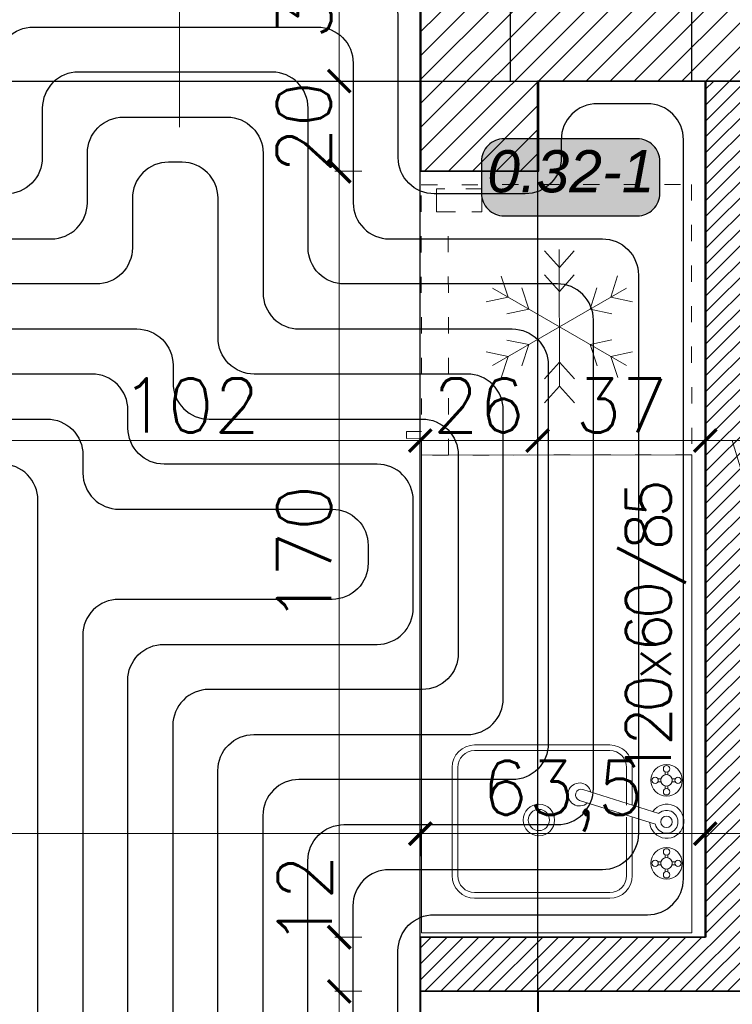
# Model space of a CAD drawing. Header units: millimetres. Extents: x -740 to 33545, y -26688 to 22494.
# Tile 117 of 256: x 9279 to 9437, y 10590 to 10808. Entities that reach past the tile are written whole.
import ezdxf
from ezdxf.enums import TextEntityAlignment as Align
from ezdxf.lldxf.tags import DXFTag

# ---------------------------------------------------------------- set-up
doc = ezdxf.new("R2010")
doc.units = ezdxf.units.MM
doc.header["$MEASUREMENT"] = 0
doc.linetypes.add('ACAD_ISO03W100', pattern=[30, 12, -18])
doc.layers.get('Defpoints').update_dxf_attribs({"color": 252})
doc.layers.add('_I_EKO_PODKLAD 3', color=252, linetype='Continuous')
for name, color, linetype, lineweight in [('A_istniejące ściany', 252, 'Continuous', 35), ('A_l.przerywana', 252, 'ICAD_ISO03W100', 9), ('A_opisy', 252, 'Continuous', 15), ('A_projektowane sciany', 252, 'Continuous', 35), ('A_wyposażenie', 252, 'Continuous', 9), ('A_ściany projektowane', 252, 'Continuous', 35), ('l.przerywana', 252, 'ICAD_ISO03W100', 5), ('l.wypełnien', 252, 'Continuous', 5), ('wymiarowanie', 252, 'Continuous', 9)]:
    doc.layers.add(name, color=color, linetype=linetype, lineweight=lineweight)
for name, color, linetype, lineweight, true_color in [('IS_Floors zone', 7, 'Continuous', 25, 0x008000), ('IS_Strefa podłóg', 7, 'Continuous', 25, 0x008000), ('IS_Wężownica OChP', 7, 'Continuous', 25, 0x800080)]:
    doc.layers.add(name, color=color, linetype=linetype, lineweight=lineweight, true_color=true_color)
doc.styles.add('Arial__I__', font='ariali.ttf')
doc.styles.add('styl2', font='simplex.shx')
tags = doc.linetypes.add('ICAD_ISO03W100', pattern=[30, 12, -18]).pattern_tags.tags
tags[6:7] = [DXFTag(74, 4), DXFTag(75, 0), DXFTag(340, '0'), DXFTag(46, 1.0), DXFTag(50, 0.0), DXFTag(44, 0.0), DXFTag(45, 0.0)]
tags[4:5] = [DXFTag(74, 4), DXFTag(75, 0), DXFTag(340, '0'), DXFTag(46, 1.0), DXFTag(50, 0.0), DXFTag(44, 0.0), DXFTag(45, 0.0)]
doc.dimstyles.new('Skala 1-50', dxfattribs={"dimtxt": 12, "dimasz": 5, "dimexe": 1, "dimexo": 1, "dimgap": 1.5, "dimtad": 1, "dimdec": 1, "dimrnd": 0.5, "dimtxsty": 'styl2', "dimblk": 'ARCHTICK', "dimcen": 5, "dimadec": 0, "dimazin": 0, "dimtfac": 1, "dimtdec": 1, "dimtmove": 1, "dimatfit": 3, "dimldrblk": 'ARCHTICK', "dimfxl": 0, "dimlwd": -1, "dimlwe": -1, "dimarcsym": 0})

# ---------------------------------------------------------------- blocks, each defined once
blk = doc.blocks.new('A$C176D455E')
at = {"layer": '_I_EKO_PODKLAD 3', "lineweight": 9}
for p, q in [((16.24, 30.32), (12.93, 34.01)), ((16.24, 30.32), (19.55, 34.01)), ((4.85, 23.74), (3.31, 28.45)), ((16.24, 25.02), (12.93, 28.71)), ((16.24, 0), (16.24, 30.32)), ((16.24, 25.02), (19.55, 28.71)), ((27.64, 23.74), (29.17, 28.45)), ((31.11, 8.58), (1.38, 25.75)), ((1.38, 8.58), (31.11, 25.75)), ((9.44, 21.09), (7.9, 25.8)), ((23.04, 21.09), (24.58, 25.8)), ((4.85, 23.74), (0, 22.72)), ((27.64, 23.74), (32.48, 22.72)), ((9.44, 21.09), (4.59, 20.07)), ((23.04, 21.09), (27.89, 20.07)), ((9.44, 13.24), (4.59, 14.26)), ((9.44, 13.24), (7.9, 8.53)), ((23.04, 13.24), (27.89, 14.26)), ((23.04, 13.24), (24.58, 8.53)), ((4.85, 10.59), (0, 11.61)), ((27.64, 10.59), (32.48, 11.61)), ((4.85, 10.59), (3.31, 5.88)), ((16.24, 9.31), (12.93, 5.62)), ((16.24, 9.31), (19.55, 5.62)), ((27.64, 10.59), (29.17, 5.88)), ((16.24, 4.01), (12.93, 0.32)), ((16.24, 4.01), (19.55, 0.32))]:
    blk.add_line(p, q, dxfattribs=at)
blk = doc.blocks.new('A$C740E6856')
at = {"layer": '_I_EKO_PODKLAD 3', "linetype": 'ACAD_ISO03W100', "lineweight": 13, "ltscale": 0.3}
for p, q in [((9.37, 60), (9.37, 6.02)), ((0, 54.74), (3.37, 54.74))]:
    blk.add_line(p, q, dxfattribs=at)
at = {"layer": '_I_EKO_PODKLAD 3', "lineweight": 13}
for p, q in [((3.37, 56.27), (0, 56.27)), ((0, 56.27), (0, 54.74))]:
    blk.add_line(p, q, dxfattribs=at)
at = {"layer": '_I_EKO_PODKLAD 3', "linetype": 'ACAD_ISO03W100', "lineweight": 13, "ltscale": 0.3}
blk.add_lwpolyline([(3.37, 0), (63.37, 0), (63.37, 60), (3.37, 60)], close=True, dxfattribs=at)
at = {"layer": '_I_EKO_PODKLAD 3', "linetype": 'ACAD_ISO03W100', "lineweight": 13, "ltscale": 0.5}
blk.add_lwpolyline([(8.65, 0.91), (6.75, 0.91), (6.75, 6.02), (10.98, 6.02)], dxfattribs=at)
at = {"layer": '_I_EKO_PODKLAD 3', "linetype": 'ACAD_ISO03W100', "lineweight": 13, "ltscale": 0.3}
blk.add_lwpolyline([(14.61, 6.02), (16.85, 6.02), (16.85, 0.91), (11.8, 0.91)], dxfattribs=at)
at = {"layer": '_I_EKO_PODKLAD 3'}
blk.add_blockref('A$C176D455E', (17.78, 14.41), dxfattribs=at)
blk = doc.blocks.new('A$C3D2D7F2A')
at = {"layer": '_I_EKO_PODKLAD 3', "lineweight": 13}
for p, q in [((46.42, 34), (16.42, 34)), ((46.42, 32.75), (16.42, 32.75)), ((11.42, 29), (11.42, 20.67)), ((12.67, 29), (12.67, 20.67)), ((50.17, 5), (50.17, 29)), ((51.42, 5), (51.42, 29)), ((11.42, 18.01), (11.42, 5)), ((12.67, 18.01), (12.67, 5)), ((16.42, 1.25), (46.42, 1.25)), ((16.42, 0), (46.42, 0))]:
    blk.add_line(p, q, dxfattribs=at)
at = {"layer": '_I_EKO_PODKLAD 3', "linetype": 'Continuous', "lineweight": 9}
for p, q in [((2.59, 26.48), (1.91, 26.48)), ((3.5, 27.37), (3.5, 28.06)), ((4.13, 27.38), (4.13, 28.06)), ((5.03, 26.48), (5.72, 26.48)), ((2.6, 25.84), (1.91, 25.84)), ((3.5, 24.93), (3.5, 24.25)), ((4.13, 24.94), (4.13, 24.25)), ((5.04, 25.84), (5.72, 25.84)), ((22.38, 24.12), (5.52, 18.82)), ((6.29, 16.4), (23.15, 21.7)), ((3.5, 8.96), (3.5, 9.65)), ((4.13, 8.97), (4.13, 9.65)), ((2.59, 8.06), (1.91, 8.06)), ((2.6, 7.43), (1.91, 7.43)), ((5.03, 8.06), (5.72, 8.06)), ((5.04, 7.43), (5.72, 7.43)), ((3.5, 6.52), (3.5, 5.84)), ((4.13, 6.53), (4.13, 5.84))]:
    blk.add_line(p, q, dxfattribs=at)
for centre, radius in [((3.81, 26.16), 3.49), ((3.81, 28.7), 0.71), ((1.27, 26.16), 0.71), ((3.81, 26.16), 1.27), ((6.35, 26.16), 0.71), ((3.81, 23.62), 0.71), ((3.81, 16.95), 1.27), ((3.81, 7.74), 3.49), ((3.81, 10.28), 0.71), ((3.81, 7.74), 1.27), ((1.27, 7.74), 0.71), ((6.35, 7.74), 0.71), ((3.81, 5.2), 0.71)]:
    blk.add_circle(centre, radius, dxfattribs=at)
at = {"layer": '_I_EKO_PODKLAD 3', "lineweight": 9}
for radius in [3.5, 2.35]:
    blk.add_circle((32.16, 17.35), radius, dxfattribs=at)
at = {"layer": '_I_EKO_PODKLAD 3', "lineweight": 13}
for centre, radius, start, end in [((16.42, 29), 5, 90, 180), ((46.42, 29), 5, 0, 90), ((16.42, 29), 3.75, 90, 180), ((46.42, 29), 3.75, 0, 90), ((16.42, 5), 5, 180, 270), ((16.42, 5), 3.75, 180, 270), ((46.42, 5), 5, 270, 0), ((46.42, 5), 3.75, 270, 0)]:
    blk.add_arc(centre, radius, start, end, dxfattribs=at)
at = {"layer": '_I_EKO_PODKLAD 3', "linetype": 'Continuous', "lineweight": 9}
for centre, radius, start, end in [((23.13, 23.02), 2.56, 227.2248, 167.6958), ((22.77, 22.91), 1.27, 287.4603, 107.4603), ((3.75, 17.08), 3.79, 34.7933, 355.5589), ((3.81, 16.95), 2.54, 47.8034, 347.2157)]:
    blk.add_arc(centre, radius, start, end, dxfattribs=at)
blk = doc.blocks.new('_ArchTick')
at = {"color": 0, "linetype": 'ByBlock', "const_width": 0.15}
blk.add_lwpolyline([(-0.5, -0.5), (0.5, 0.5)], dxfattribs=at)
blk = doc.blocks.new('*D2552')
at = {"layer": 'Defpoints', "color": 0}
for p in [(9266.19, 10737.08), (9368.19, 10737.08), (9368.19, 10714.75)]:
    blk.add_point(p, dxfattribs=at)
at = {"layer": 'wymiarowanie', "color": 0}
for p, q in [((9266.19, 10719.75), (9266.19, 10713.75)), ((9368.19, 10719.75), (9368.19, 10713.75)), ((9266.19, 10714.75), (9368.19, 10714.75))]:
    blk.add_line(p, q, dxfattribs=at)
at = {"layer": 'wymiarowanie', "color": 0, "xscale": 5, "yscale": 5, "zscale": 5, "rotation": 180}
blk.add_blockref('_ArchTick', (9266.19, 10714.75), dxfattribs=at)
at = {"layer": 'wymiarowanie', "color": 0, "xscale": 5, "yscale": 5, "zscale": 5}
blk.add_blockref('_ArchTick', (9368.19, 10714.75), dxfattribs=at)
at = {"layer": 'wymiarowanie', "color": 0, "insert": (9317.19, 10722.55), "char_height": 12, "attachment_point": 5, "style": 'styl2'}
blk.add_mtext('102', dxfattribs=at)
blk = doc.blocks.new('*D2553')
at = {"layer": 'Defpoints', "color": 0}
for p in [(9368.19, 10737.08), (9394.23, 10737.08), (9394.23, 10714.75)]:
    blk.add_point(p, dxfattribs=at)
at = {"layer": 'wymiarowanie', "color": 0}
for p, q in [((9368.19, 10719.75), (9368.19, 10713.75)), ((9394.23, 10719.75), (9394.23, 10713.75)), ((9368.19, 10714.75), (9394.23, 10714.75))]:
    blk.add_line(p, q, dxfattribs=at)
at = {"layer": 'wymiarowanie', "color": 0, "xscale": 5, "yscale": 5, "zscale": 5, "rotation": 180}
blk.add_blockref('_ArchTick', (9368.19, 10714.75), dxfattribs=at)
at = {"layer": 'wymiarowanie', "color": 0, "xscale": 5, "yscale": 5, "zscale": 5}
blk.add_blockref('_ArchTick', (9394.23, 10714.75), dxfattribs=at)
at = {"layer": 'wymiarowanie', "color": 0, "insert": (9381.21, 10722.55), "char_height": 12, "attachment_point": 5, "style": 'styl2'}
blk.add_mtext('26', dxfattribs=at)
blk = doc.blocks.new('*D2554')
at = {"layer": 'Defpoints', "color": 0}
for p in [(9394.23, 10737.08), (9431.47, 10737.08), (9431.47, 10714.75)]:
    blk.add_point(p, dxfattribs=at)
at = {"layer": 'wymiarowanie', "color": 0}
for p, q in [((9394.23, 10719.75), (9394.23, 10713.75)), ((9431.47, 10719.75), (9431.47, 10713.75)), ((9394.23, 10714.75), (9431.47, 10714.75))]:
    blk.add_line(p, q, dxfattribs=at)
at = {"layer": 'wymiarowanie', "color": 0, "xscale": 5, "yscale": 5, "zscale": 5, "rotation": 180}
blk.add_blockref('_ArchTick', (9394.23, 10714.75), dxfattribs=at)
at = {"layer": 'wymiarowanie', "color": 0, "xscale": 5, "yscale": 5, "zscale": 5}
blk.add_blockref('_ArchTick', (9431.47, 10714.75), dxfattribs=at)
at = {"layer": 'wymiarowanie', "color": 0, "insert": (9412.85, 10722.55), "char_height": 12, "attachment_point": 5, "style": 'styl2'}
blk.add_mtext('37', dxfattribs=at)
blk = doc.blocks.new('*D2555')
at = {"layer": 'Defpoints', "color": 0}
for p in [(9431.47, 10737.08), (9443.47, 10737.08), (9443.47, 10714.75)]:
    blk.add_point(p, dxfattribs=at)
at = {"layer": 'wymiarowanie', "color": 0}
for p, q in [((9431.47, 10719.75), (9431.47, 10713.75)), ((9443.47, 10719.75), (9443.47, 10713.75)), ((9431.47, 10714.75), (9443.47, 10714.75)), ((9443.98, 10693.05), (9437.47, 10714.75)), ((9462.5, 10693.05), (9443.98, 10693.05))]:
    blk.add_line(p, q, dxfattribs=at)
at = {"layer": 'wymiarowanie', "color": 0, "xscale": 5, "yscale": 5, "zscale": 5, "rotation": 180}
blk.add_blockref('_ArchTick', (9431.47, 10714.75), dxfattribs=at)
at = {"layer": 'wymiarowanie', "color": 0, "xscale": 5, "yscale": 5, "zscale": 5}
blk.add_blockref('_ArchTick', (9443.47, 10714.75), dxfattribs=at)
at = {"layer": 'wymiarowanie', "color": 0, "insert": (9453.24, 10700.7), "char_height": 12, "attachment_point": 5, "style": 'styl2'}
blk.add_mtext('12', dxfattribs=at)
blk = doc.blocks.new('*D2565')
at = {"layer": 'Defpoints', "color": 0}
for p in [(9368.21, 10627.51), (8932.19, 10598.99), (9368.21, 10598.99)]:
    blk.add_point(p, dxfattribs=at)
at = {"layer": 'wymiarowanie', "color": 0}
for p, q in [((8932.19, 10622.51), (8932.19, 10628.51)), ((9368.21, 10622.51), (9368.21, 10628.51)), ((8932.19, 10627.51), (9368.21, 10627.51))]:
    blk.add_line(p, q, dxfattribs=at)
at = {"layer": 'wymiarowanie', "color": 0, "xscale": 5, "yscale": 5, "zscale": 5, "rotation": 180}
blk.add_blockref('_ArchTick', (8932.19, 10627.51), dxfattribs=at)
at = {"layer": 'wymiarowanie', "color": 0, "xscale": 5, "yscale": 5, "zscale": 5}
blk.add_blockref('_ArchTick', (9368.21, 10627.51), dxfattribs=at)
at = {"layer": 'wymiarowanie', "color": 0, "insert": (9150.2, 10635.31), "char_height": 12, "attachment_point": 5, "style": 'styl2'}
blk.add_mtext('436', dxfattribs=at)
blk = doc.blocks.new('*D2566')
at = {"layer": 'Defpoints', "color": 0}
for p in [(9431.47, 10627.51), (9431.47, 10604.93), (9368.21, 10598.99)]:
    blk.add_point(p, dxfattribs=at)
at = {"layer": 'wymiarowanie', "color": 0}
for p, q in [((9368.21, 10622.51), (9368.21, 10628.51)), ((9431.47, 10622.51), (9431.47, 10628.51)), ((9368.21, 10627.51), (9431.47, 10627.51))]:
    blk.add_line(p, q, dxfattribs=at)
at = {"layer": 'wymiarowanie', "color": 0, "xscale": 5, "yscale": 5, "zscale": 5, "rotation": 180}
blk.add_blockref('_ArchTick', (9368.21, 10627.51), dxfattribs=at)
at = {"layer": 'wymiarowanie', "color": 0, "xscale": 5, "yscale": 5, "zscale": 5}
blk.add_blockref('_ArchTick', (9431.47, 10627.51), dxfattribs=at)
at = {"layer": 'wymiarowanie', "color": 0, "insert": (9399.84, 10635.85), "char_height": 12, "attachment_point": 5, "style": 'styl2'}
blk.add_mtext('63,5', dxfattribs=at)
blk = doc.blocks.new('*D2567')
at = {"layer": 'Defpoints', "color": 0}
for p in [(9443.47, 10627.51), (9431.47, 10604.93), (9443.47, 10604.52)]:
    blk.add_point(p, dxfattribs=at)
at = {"layer": 'wymiarowanie', "color": 0}
for p, q in [((9431.47, 10622.51), (9431.47, 10628.51)), ((9443.47, 10622.51), (9443.47, 10628.51)), ((9431.47, 10627.51), (9443.47, 10627.51))]:
    blk.add_line(p, q, dxfattribs=at)
at = {"layer": 'wymiarowanie', "color": 0, "xscale": 5, "yscale": 5, "zscale": 5, "rotation": 180}
blk.add_blockref('_ArchTick', (9431.47, 10627.51), dxfattribs=at)
at = {"layer": 'wymiarowanie', "color": 0, "xscale": 5, "yscale": 5, "zscale": 5}
blk.add_blockref('_ArchTick', (9443.47, 10627.51), dxfattribs=at)
at = {"layer": 'wymiarowanie', "color": 0, "insert": (9454.62, 10635.14), "char_height": 12, "attachment_point": 5, "style": 'styl2'}
blk.add_mtext('12', dxfattribs=at)
blk = doc.blocks.new('*D2713')
at = {"layer": 'Defpoints', "color": 0}
for p in [(9368.19, 10833.52), (9350.2, 10794.52), (9368.19, 10794.52)]:
    blk.add_point(p, dxfattribs=at)
at = {"layer": 'wymiarowanie', "color": 0}
for p, q in [((9355.2, 10833.52), (9349.2, 10833.52)), ((9350.2, 10833.52), (9350.2, 10794.52)), ((9355.2, 10794.52), (9349.2, 10794.52))]:
    blk.add_line(p, q, dxfattribs=at)
at = {"layer": 'wymiarowanie', "color": 0, "xscale": 5, "yscale": 5, "zscale": 5}
for p, rotation in [((9350.2, 10833.52), 90), ((9350.2, 10794.52), 270)]:
    blk.add_blockref('_ArchTick', p, dxfattribs=dict(at, rotation=rotation))
at = {"layer": 'wymiarowanie', "color": 0, "insert": (9342.4, 10814.02), "char_height": 12, "attachment_point": 5, "rotation": 90, "style": 'styl2'}
blk.add_mtext('39', dxfattribs=at)
blk = doc.blocks.new('*D2714')
at = {"layer": 'Defpoints', "color": 0}
for p in [(9368.19, 10794.52), (9350.2, 10774.52), (9368.19, 10774.52)]:
    blk.add_point(p, dxfattribs=at)
at = {"layer": 'wymiarowanie', "color": 0}
for p, q in [((9355.2, 10794.52), (9349.2, 10794.52)), ((9350.2, 10794.52), (9350.2, 10774.52)), ((9355.2, 10774.52), (9349.2, 10774.52))]:
    blk.add_line(p, q, dxfattribs=at)
at = {"layer": 'wymiarowanie', "color": 0, "xscale": 5, "yscale": 5, "zscale": 5}
for p, rotation in [((9350.2, 10794.52), 90), ((9350.2, 10774.52), 270)]:
    blk.add_blockref('_ArchTick', p, dxfattribs=dict(at, rotation=rotation))
at = {"layer": 'wymiarowanie', "color": 0, "insert": (9342.31, 10784.26), "char_height": 12, "attachment_point": 5, "rotation": 90, "style": 'styl2'}
blk.add_mtext('20', dxfattribs=at)
blk = doc.blocks.new('*D2715')
at = {"layer": 'Defpoints', "color": 0}
for p in [(9368.19, 10774.52), (9350.2, 10604.52), (9368.47, 10604.52)]:
    blk.add_point(p, dxfattribs=at)
at = {"layer": 'wymiarowanie', "color": 0}
for p, q in [((9355.2, 10774.52), (9349.2, 10774.52)), ((9350.2, 10774.52), (9350.2, 10604.52)), ((9355.2, 10604.52), (9349.2, 10604.52))]:
    blk.add_line(p, q, dxfattribs=at)
at = {"layer": 'wymiarowanie', "color": 0, "xscale": 5, "yscale": 5, "zscale": 5}
for p, rotation in [((9350.2, 10774.52), 90), ((9350.2, 10604.52), 270)]:
    blk.add_blockref('_ArchTick', p, dxfattribs=dict(at, rotation=rotation))
at = {"layer": 'wymiarowanie', "color": 0, "insert": (9342.4, 10689.52), "char_height": 12, "attachment_point": 5, "rotation": 90, "style": 'styl2'}
blk.add_mtext('170', dxfattribs=at)
blk = doc.blocks.new('*D2716')
at = {"layer": 'Defpoints', "color": 0}
for p in [(9368.47, 10604.52), (9350.2, 10592.52), (9368.19, 10592.52)]:
    blk.add_point(p, dxfattribs=at)
at = {"layer": 'wymiarowanie', "color": 0}
for p, q in [((9355.2, 10604.52), (9349.2, 10604.52)), ((9350.2, 10604.52), (9350.2, 10592.52)), ((9355.2, 10592.52), (9349.2, 10592.52))]:
    blk.add_line(p, q, dxfattribs=at)
at = {"layer": 'wymiarowanie', "color": 0, "xscale": 5, "yscale": 5, "zscale": 5}
for p, rotation in [((9350.2, 10604.52), 90), ((9350.2, 10592.52), 270)]:
    blk.add_blockref('_ArchTick', p, dxfattribs=dict(at, rotation=rotation))
at = {"layer": 'wymiarowanie', "color": 0, "insert": (9342.55, 10612.69), "char_height": 12, "attachment_point": 5, "rotation": 90, "style": 'styl2'}
blk.add_mtext('12', dxfattribs=at)
blk = doc.blocks.new('*D2717')
at = {"layer": 'Defpoints', "color": 0}
for p in [(9368.19, 10592.52), (9350.2, 10422.52), (9368.19, 10422.52)]:
    blk.add_point(p, dxfattribs=at)
at = {"layer": 'wymiarowanie', "color": 0}
for p, q in [((9355.2, 10592.52), (9349.2, 10592.52)), ((9350.2, 10592.52), (9350.2, 10422.52)), ((9355.2, 10422.52), (9349.2, 10422.52))]:
    blk.add_line(p, q, dxfattribs=at)
at = {"layer": 'wymiarowanie', "color": 0, "xscale": 5, "yscale": 5, "zscale": 5}
for p, rotation in [((9350.2, 10592.52), 90), ((9350.2, 10422.52), 270)]:
    blk.add_blockref('_ArchTick', p, dxfattribs=dict(at, rotation=rotation))
at = {"layer": 'wymiarowanie', "color": 0, "insert": (9342.4, 10507.52), "char_height": 12, "attachment_point": 5, "rotation": 90, "style": 'styl2'}
blk.add_mtext('170', dxfattribs=at)

msp = doc.modelspace()

# ---------------------------------------------------------------- hatches: boundary and pattern name
at = {"layer": 'IS_Floors zone', "lineweight": 50, "true_color": 0xffffff, "transparency": 33554687}
msp.add_hatch(color=7, dxfattribs=at).paths.add_polyline_path([(9386.77, 10764.62), (9416.39, 10764.62), (9418.89, 10765.29), (9420.72, 10767.12), (9421.39, 10769.62), (9421.39, 10776.7), (9420.72, 10779.2), (9418.89, 10781.03), (9416.39, 10781.7), (9386.77, 10781.7), (9384.27, 10781.03), (9382.44, 10779.2), (9381.77, 10776.7), (9381.77, 10769.62), (9382.44, 10767.12), (9384.27, 10765.29)])
at = {"layer": 'l.wypełnien'}
h = msp.add_hatch(dxfattribs=at)
h.set_pattern_fill('ANSI31', color=256, scale=30, style=0)
h.paths.add_polyline_path([(8887.19, 10284.84), (8887.19, 10539.8), (8932.19, 10539.8), (8932.19, 10402.52), (9059.57, 10402.52), (9368.19, 10402.52), (9394.23, 10402.52), (9416.72, 10402.52), (9416.72, 10359.34), (9405.31, 10359.34), (9376.25, 10359.34), (8932.19, 10359.34), (8932.19, 10284.84)])
h.paths.add_polyline_path([(9871.19, 10801.99), (9871.19, 10791.99), (9878.23, 10791.99), (9890.23, 10791.99), (10052.23, 10791.99), (10052.23, 10564.52), (10066.23, 10564.52), (10066.23, 10706), (10066.23, 10711.93), (10066.23, 10711.98), (10066.23, 10728.73), (10066.23, 10765.23), (10066.23, 10776), (10066.23, 10781.93), (10066.23, 10781.98), (10066.23, 10781.93), (10066.23, 10776), (10066.22, 10776), (10066.23, 10781.93), (10066.23, 10781.98), (10066.23, 10791.99), (10125.49, 10791.99), (10125.49, 10808.08), (10125.49, 10819.93), (10125.49, 10834.32), (10058.81, 10834.32), (9924.19, 10834.32), (9924.19, 10862.32), (9879.19, 10862.32), (9879.19, 10834.32), (9871.19, 10834.32), (9871.19, 10801.99)])
h.paths.add_polyline_path([(9570.47, 10794.52), (9731.23, 10794.52), (9731.23, 10731.52), (9748.23, 10731.52), (9748.23, 10793.99), (9768.19, 10793.99), (9768.19, 10801.99), (9781.19, 10801.99), (9781.19, 10834.32), (9769.78, 10834.32), (9645.19, 10834.32), (9645.19, 10833.52), (9604.19, 10833.52), (9570.47, 10833.52)])
h.paths.add_polyline_path([(9394.23, 10794.52), (9428.47, 10794.52), (9428.47, 10833.52), (9388.19, 10833.52), (9388.19, 10794.52), (9394.23, 10794.52)])
h.paths.add_polyline_path([(9428.47, 10794.52), (9428.47, 10833.52), (9448.47, 10833.52), (9448.47, 10794.52)])
h.paths.add_polyline_path([(9550.47, 10794.52), (9570.47, 10794.52), (9570.47, 10833.52), (9550.47, 10833.52)])
h.paths.add_polyline_path([(9368.19, 10794.52), (9388.19, 10794.52), (9388.19, 10833.52), (9368.19, 10833.52)])
h.paths.add_polyline_path([(9604.19, 10833.52), (9604.19, 10849.32), (9645.19, 10849.32), (9645.19, 10833.52)])
h.paths.add_polyline_path([(9368.19, 10422.52), (9368.19, 10402.52), (9394.23, 10402.52), (9394.23, 10422.52)])
h.paths.add_polyline_path([(9368.19, 10774.52), (9394.23, 10774.52), (9394.23, 10794.52), (9368.19, 10794.52)])
h = msp.add_hatch(dxfattribs=at)
h.set_pattern_fill('ANSI31', color=256, scale=20, style=0)
h.paths.add_polyline_path([(9636.23, 10592.52), (9636.23, 10604.52), (9443.47, 10604.52), (9443.47, 10794.52), (9431.47, 10794.52), (9431.47, 10604.52), (9394.23, 10604.52), (9394.23, 10592.52)])
h.paths.add_polyline_path([(9864.23, 10552.52), (9864.23, 10564.52), (9878.23, 10564.52), (9878.23, 10791.99), (9890.23, 10791.99), (9890.23, 10564.52), (9900.23, 10564.52), (9900.23, 10552.52)])
h.paths.add_polyline_path([(9731.23, 10604.52), (9731.23, 10592.52), (9736.23, 10592.52), (9736.23, 10516.52), (9748.23, 10516.52), (9748.23, 10552.52), (9762.23, 10552.52), (9762.23, 10564.52), (9748.23, 10564.52), (9748.23, 10604.52)])
h.paths.add_polyline_path([(9368.19, 10604.52), (9368.19, 10592.52), (9394.23, 10592.52), (9394.23, 10604.52)])
h.paths.add_polyline_path([(9748.23, 10402.52), (9748.23, 10414.52), (9736.23, 10414.52), (9736.23, 10402.52)])

# ---------------------------------------------------------------- linework, layer by layer
at = {"layer": 'A_istniejące ściany'}
for points in [[(9368.19, 10833.52), (9368.19, 10774.52), (9394.23, 10774.52), (9394.23, 10794.52)], [(9394.23, 10794.52), (9448.47, 10794.52)]]:
    msp.add_lwpolyline(points, dxfattribs=at)
at = {"layer": 'A_l.przerywana', "lineweight": 30, "ltscale": 0.3}
for points in [[(9246.19, 10794.52), (9388.19, 10794.52), (9388.19, 10833.52), (9246.19, 10833.52)], [(9428.47, 10833.52), (9570.47, 10833.52), (9570.47, 10794.52), (9428.47, 10794.52)]]:
    msp.add_lwpolyline(points, close=True, dxfattribs=at)
at = {"layer": 'A_opisy'}
msp.add_line((9314.73, 10784.32), (9314.73, 10839.32), dxfattribs=at)
at = {"layer": 'A_projektowane sciany'}
msp.add_line((9368.19, 10604.52), (9368.19, 10592.52), dxfattribs=at)
at = {"layer": 'A_wyposażenie'}
msp.add_lwpolyline([(9368.47, 10711.52), (9428.52, 10711.6), (9428.47, 10605.52), (9368.47, 10605.52)], close=True, dxfattribs=at)
at = {"layer": 'A_ściany projektowane'}
for p, q in [((9431.47, 10794.52), (9431.47, 10604.52)), ((9368.19, 10604.52), (9431.47, 10604.52)), ((9368.19, 10592.52), (9636.23, 10592.52))]:
    msp.add_line(p, q, dxfattribs=at)
at = {"layer": 'IS_Floors zone'}
msp.add_lwpolyline([(9386.77, 10764.62), (9416.39, 10764.62, 0.414214), (9421.39, 10769.62), (9421.39, 10776.7, 0.414214), (9416.39, 10781.7), (9386.77, 10781.7, 0.414214), (9381.77, 10776.7), (9381.77, 10769.62, 0.414214)], format="xyb", close=True, dxfattribs=at)
at = {"layer": 'IS_Strefa podłóg', "extrusion": (0, 0, -1)}
for points in [[(-9368.25, 10402.51), (-8932.28, 10402.51), (-8932.28, 10794.51), (-9259.27, 10794.51), (-9259.27, 10821.52), (-9368.29, 10821.52), (-9368.29, 10774.51), (-9394.49, 10774.51), (-9394.49, 10794.51), (-9431.62, 10794.51), (-9431.62, 10604.51), (-9368.24, 10604.51)], [(-9736.27, 10402.51), (-9394.45, 10402.51), (-9394.44, 10592.52), (-9736.27, 10592.52)]]:
    msp.add_lwpolyline(points, close=True, dxfattribs=at)
at = {"layer": 'IS_Wężownica OChP', "color": 9, "true_color": 0xc8c8c8, "transparency": 33554687, "extrusion": (0, 0, -1)}
for points in [[(-9365.75, 10457.51), (-9364.47, 10457.51, 0.414214), (-9363.25, 10458.74), (-9363.24, 10601.51, 0.414223), (-9371.24, 10609.51), (-9418.62, 10609.51, -0.414214), (-9426.62, 10617.51), (-9426.62, 10781.51, -0.414214), (-9418.62, 10789.51), (-9407.49, 10789.51, -0.414214), (-9399.49, 10781.51), (-9399.49, 10777.51, 0.414214), (-9391.49, 10769.51), (-9371.29, 10769.51, 0.414214), (-9363.29, 10777.51), (-9363.29, 10808.52, -0.414204), (-9355.29, 10816.52), (-9272.27, 10816.52, -0.414223)], [(-9274.27, 10798.52, 0.414223), (-9282.27, 10806.52), (-9345.29, 10806.52, 0.414204), (-9353.29, 10798.52), (-9353.29, 10767.51, -0.414214), (-9361.29, 10759.51), (-9408.62, 10759.51, 0.414214), (-9416.62, 10751.51), (-9416.62, 10627.51, 0.414214), (-9408.62, 10619.51), (-9361.24, 10619.51, -0.414222), (-9353.24, 10611.51), (-9353.25, 10451.19, -0.414205), (-9356.92, 10447.51), (-9360.75, 10447.51)], [(-9172.78, 10427.51), (-9335.25, 10427.51, -0.414223), (-9343.25, 10435.51), (-9343.24, 10621.51, 0.414223), (-9351.24, 10629.51), (-9398.62, 10629.51, -0.414214), (-9406.62, 10637.51), (-9406.62, 10741.51, -0.414214), (-9398.62, 10749.51), (-9351.29, 10749.51, 0.414214), (-9343.29, 10757.51), (-9343.29, 10788.52, -0.414205), (-9335.29, 10796.52), (-9292.27, 10796.52, -0.414222), (-9284.27, 10788.52), (-9284.27, 10777.51, 0.414214), (-9276.27, 10769.51)], [(-9202.78, 10759.51), (-9286.27, 10759.51, -0.414214), (-9294.27, 10767.51), (-9294.27, 10778.52, 0.414221), (-9302.27, 10786.52), (-9325.29, 10786.52, 0.414206), (-9333.29, 10778.52), (-9333.29, 10747.51, -0.414214), (-9341.29, 10739.51), (-9388.62, 10739.51, 0.414214), (-9396.62, 10731.51), (-9396.62, 10647.51, 0.414214), (-9388.62, 10639.51), (-9341.24, 10639.51, -0.414223), (-9333.24, 10631.51), (-9333.25, 10445.51, 0.414223), (-9325.25, 10437.51), (-9182.78, 10437.51, 0.414214)], [(-9192.78, 10447.51), (-9315.25, 10447.51, -0.414223), (-9323.25, 10455.51), (-9323.24, 10641.51, 0.414223), (-9331.24, 10649.51), (-9378.62, 10649.51, -0.414214), (-9386.62, 10657.51), (-9386.62, 10721.51, -0.414214), (-9378.62, 10729.51), (-9331.29, 10729.51, 0.414214), (-9323.29, 10737.51), (-9323.29, 10768.52, -0.414207), (-9315.29, 10776.52), (-9312.27, 10776.52, -0.41422), (-9304.27, 10768.52), (-9304.27, 10757.51, 0.414214), (-9296.27, 10749.51), (-9212.78, 10749.51, -0.414214)], [(-9222.78, 10739.51), (-9305.29, 10739.51, 0.414214), (-9313.29, 10731.51), (-9313.29, 10727.51, -0.414214), (-9321.29, 10719.51), (-9368.62, 10719.51, 0.414214), (-9376.62, 10711.51), (-9376.62, 10667.51, 0.414214), (-9368.62, 10659.51), (-9321.24, 10659.51, -0.414223), (-9313.24, 10651.51), (-9313.24, 10465.51, 0.414223), (-9305.24, 10457.51), (-9202.78, 10457.51, 0.414214)], [(-9212.78, 10467.51), (-9295.24, 10467.51, -0.414223), (-9303.24, 10475.51), (-9303.24, 10661.51, 0.414223), (-9311.24, 10669.51), (-9358.62, 10669.51, -0.414214), (-9366.62, 10677.51), (-9366.62, 10701.51, -0.414214), (-9358.62, 10709.51), (-9311.29, 10709.51, 0.414214), (-9303.29, 10717.51), (-9303.29, 10721.51, -0.414214), (-9295.29, 10729.51), (-9232.78, 10729.51, -0.414214)], [(-9242.78, 10719.51), (-9285.29, 10719.51, 0.414214), (-9293.29, 10711.51), (-9293.29, 10707.51, -0.414214), (-9301.29, 10699.51), (-9348.62, 10699.51, 0.414214), (-9356.62, 10691.51), (-9356.62, 10687.51, 0.414214), (-9348.62, 10679.51), (-9301.24, 10679.51, -0.414223), (-9293.24, 10671.51), (-9293.24, 10485.51, 0.414223), (-9285.24, 10477.51), (-9222.78, 10477.51, 0.414214)], [(-9275.25, 10487.51, -0.414157), (-9283.25, 10495.51), (-9283.29, 10701.51, -0.41427), (-9275.29, 10709.51)]]:
    msp.add_lwpolyline(points, format="xyb", dxfattribs=at)
at = {"layer": 'l.przerywana', "lineweight": 30, "ltscale": 0.5}
msp.add_lwpolyline([(9368.19, 10794.52), (9394.23, 10794.52), (9394.23, 10402.52), (9368.19, 10402.52)], close=True, dxfattribs=at)

# ---------------------------------------------------------------- block references
at = {"layer": 'A_wyposażenie', "xscale": -1.000000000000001, "rotation": 180.0766884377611}
msp.add_blockref('A$C740E6856', (9365.02, 10771.51), dxfattribs=at)
at = {"layer": 'A_wyposażenie', "xscale": -1}
msp.add_blockref('A$C3D2D7F2A', (9426.68, 10613.19), dxfattribs=at)

# ---------------------------------------------------------------- texts
at = {"layer": 'A_wyposażenie', "insert": (9427.17, 10704.93), "char_height": 10, "width": 904.8, "attachment_point": 9, "rotation": 90}
msp.add_mtext('{\\Fsimplex8|c238;\\T0.75;120x60/85}', dxfattribs=at)
at = {"layer": 'IS_Floors zone', "style": 'Arial__I__'}
msp.add_text('0.32-1', height=9.375, dxfattribs=at).set_placement((9401.62, 10774.51), align=Align.MIDDLE_CENTER)
at = {"layer": 'wymiarowanie', "char_height": 12, "width": 621.5287, "attachment_point": 1}
for s, insert in [('\\pi621.52874;{\\fCentury Gothic|b0|i0|c238|p34;}\\P{\\fCentury Gothic|b0|i0|c238|p34;Daszek szklany systemowy o wym. 200 x 120 cm wykonany ze szkła }{\\fCentury Gothic|b0|i0|c238|p34;bezpiecznego 6.6.3 ESG/VSG}\\P{\\fCentury Gothic|b0|i0|c238|p34;mocowany na wspornikach w konstrukcji stalowej }\\P{\\fCentury Gothic|b0|i0|c238|p34;ocynkowancy i malowanych proszkowo w kolorze RAL 7016}', (2065.54, 10895.53)), ('\\pi202.60874;{\\fCentury Gothic|b0|i0|c238|p34;Pokrycie dachowe projektowana blachodachówka}\\P\\pi470.78474;{\\fCentury Gothic|b0|i0|c238|p34;w kolorze RAL 7016}', (5416.61, 10685.24))]:
    msp.add_mtext(s, dxfattribs=dict(at, insert=insert))

# ---------------------------------------------------------------- dimensions: what is measured, and where the dimension line sits
at = {"layer": 'wymiarowanie'}
for base, p1, p2, picture, middle in [((9350.2, 10794.52), (9368.19, 10833.52), (9368.19, 10794.52), '*D2713', (9342.4, 10814.02)), ((9350.2, 10604.52), (9368.19, 10774.52), (9368.47, 10604.52), '*D2715', (9342.4, 10689.52)), ((9350.2, 10422.52), (9368.19, 10592.52), (9368.19, 10422.52), '*D2717', (9342.4, 10507.52))]:
    dim = msp.add_linear_dim(base=base, p1=p1, p2=p2, angle=90, dimstyle='Skala 1-50', dxfattribs=at)
    dim.commit()
    dim.dimension.update_dxf_attribs({"geometry": picture, "text_midpoint": middle})
for base, p1, p2, picture, middle in [((9350.2, 10774.52), (9368.19, 10794.52), (9368.19, 10774.52), '*D2714', (9350.11, 10784.26)), ((9350.2, 10592.52), (9368.47, 10604.52), (9368.19, 10592.52), '*D2716', (9350.2, 10612.69))]:
    dim = msp.add_linear_dim(base=base, p1=p1, p2=p2, angle=90, dimstyle='Skala 1-50', dxfattribs=at)
    dim.commit()
    dim.dimension.update_dxf_attribs({"geometry": picture, "text_midpoint": middle, "dimtype": 160})
for base, p1, p2, picture, middle in [((9368.19, 10714.75), (9266.19, 10737.08), (9368.19, 10737.08), '*D2552', (9317.19, 10722.55)), ((9394.23, 10714.75), (9368.19, 10737.08), (9394.23, 10737.08), '*D2553', (9381.21, 10722.55)), ((9431.47, 10714.75), (9394.23, 10737.08), (9431.47, 10737.08), '*D2554', (9412.85, 10722.55)), ((9443.47, 10714.75), (9431.47, 10737.08), (9443.47, 10737.08), '*D2555', (9445.48, 10700.7)), ((9431.47, 10627.51), (9368.21, 10598.99), (9431.47, 10604.93), '*D2566', (9399.84, 10635.85)), ((9368.21, 10627.51), (8932.19, 10598.99), (9368.21, 10598.99), '*D2565', (9150.2, 10635.31))]:
    dim = msp.add_linear_dim(base=base, p1=p1, p2=p2, dimstyle='Skala 1-50', dxfattribs=at)
    dim.commit()
    dim.dimension.update_dxf_attribs({"geometry": picture, "text_midpoint": middle})
dim = msp.add_linear_dim(base=(9443.47, 10627.51), p1=(9431.47, 10604.93), p2=(9443.47, 10604.52), dimstyle='Skala 1-50', dxfattribs=at)
dim.commit()
dim.dimension.update_dxf_attribs({"geometry": '*D2567', "text_midpoint": (9454.62, 10627.49), "dimtype": 160})

doc.saveas('drawing.dxf')
